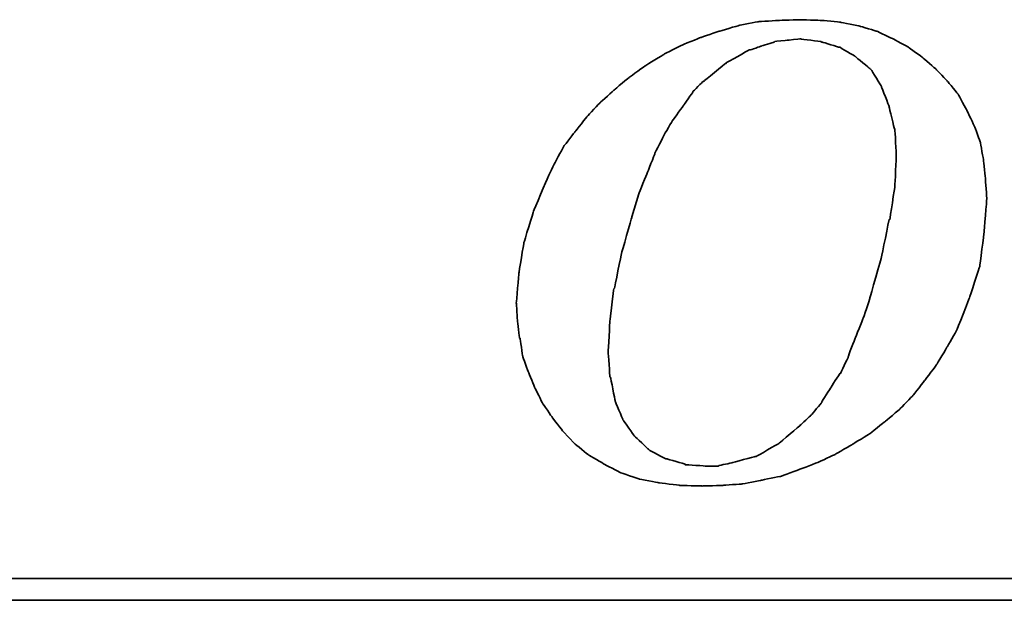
# Model space of a CAD drawing. Header units: millimetres. Extents: x 277 to 546, y -120 to -30.
# Tile 32 of 49: x 474.42 to 477.77, y -93.81 to -91.83. Entities that reach past the tile are written whole.
import ezdxf

# ---------------------------------------------------------------- set-up
doc = ezdxf.new("R2010")
doc.units = ezdxf.units.MM
doc.header["$LTSCALE"] = 0.1
doc.layers.add('DIM', color=4, linetype='CONTINUOUS')
doc.layers.add('layer 1', color=7, linetype='CONTINUOUS')

# ---------------------------------------------------------------- blocks, each defined once
blk = doc.blocks.new('TBI MOTION logo(完整正式版)')
at = {"layer": 'layer 1', "color": 22, "lineweight": 35}
for points, knots in [([(-11.34375, -6.98375), (-11.34375, -6.98375), (-10.91375, -7.43875), (-10.91375, -7.43875), (-10.91375, -7.43875), (-10.91375, -7.43875), (-10.38625, -7.87125), (-10.38625, -7.87125), (-10.38625, -7.87125), (-10.38625, -7.87125), (-9.81125, -8.20375), (-9.81125, -8.20375), (-9.81125, -8.20375), (-9.81125, -8.20375), (-9.21125, -8.51875), (-9.21125, -8.51875), (-9.21125, -8.51875), (-9.21125, -8.51875), (-8.51625, -8.75875), (-8.51625, -8.75875), (-8.51625, -8.75875), (-8.51625, -8.75875), (-7.77125, -8.90375), (-7.77125, -8.90375), (-7.77125, -8.90375), (-7.77125, -8.90375), (-6.97875, -8.99875), (-6.97875, -8.99875), (-6.97875, -8.99875), (-6.97875, -8.99875), (-6.14125, -9.02375), (-6.14125, -9.02375), (-6.14125, -9.02375), (-6.14125, -9.02375), (-5.37125, -8.99875), (-5.37125, -8.99875), (-5.37125, -8.99875), (-5.37125, -8.99875), (-4.65375, -8.94875), (-4.65375, -8.94875), (-4.65375, -8.94875), (-4.65375, -8.94875), (-3.93375, -8.80625), (-3.93375, -8.80625), (-3.93375, -8.80625), (-3.93375, -8.80625), (-3.21375, -8.66375), (-3.21375, -8.66375), (-3.21375, -8.66375), (-3.21375, -8.66375), (-2.49375, -8.39875), (-2.49375, -8.39875), (-2.49375, -8.39875), (-2.49375, -8.39875), (-1.79875, -8.13375), (-1.79875, -8.13375), (-1.79875, -8.13375), (-1.79875, -8.13375), (-1.17375, -7.84375), (-1.17375, -7.84375), (-1.17375, -7.84375), (-1.17375, -7.84375), (-0.52375, -7.46375), (-0.52375, -7.46375), (-0.52375, -7.46375), (-0.52375, -7.46375), (0.10124, -7.07875), (0.10124, -7.07875), (0.10124, -7.07875), (0.10124, -7.07875), (0.67625, -6.62375), (0.67625, -6.62375), (0.67625, -6.62375), (0.67625, -6.62375), (1.24874, -6.14375), (1.24874, -6.14375), (1.24874, -6.14375), (1.24874, -6.14375), (1.72874, -5.64125), (1.72874, -5.64125), (1.72874, -5.64125), (1.72874, -5.64125), (2.18624, -5.06375), (2.18624, -5.06375), (2.18624, -5.06375), (2.18624, -5.06375), (2.61625, -4.48874), (2.61625, -4.48874), (2.61625, -4.48874), (2.61625, -4.48874), (3.00125, -3.83874), (3.00125, -3.83874), (3.00125, -3.83874), (3.00125, -3.83874), (3.36124, -3.21374), (3.36124, -3.21374), (3.36124, -3.21374), (3.36124, -3.21374), (3.84374, -1.99125), (3.84374, -1.99125), (3.84374, -1.99125), (3.84374, -1.99125), (4.22625, -0.81875), (4.22625, -0.81875), (4.22625, -0.81875), (4.22625, -0.81875), (4.39125, 0.45624), (4.39125, 0.45624), (4.39125, 0.45624), (4.39125, 0.45624), (4.48874, 1.70124), (4.48874, 1.70124), (4.48874, 1.70124), (4.48874, 1.70124), (4.43874, 2.44625), (4.43874, 2.44625), (4.43874, 2.44625), (4.43874, 2.44625), (4.36874, 3.14125), (4.36874, 3.14125), (4.36874, 3.14125), (4.36874, 3.14125), (4.25125, 3.81125), (4.25125, 3.81125), (4.25125, 3.81125), (4.25125, 3.81125), (4.03124, 4.41125), (4.03124, 4.41125), (4.03124, 4.41125), (4.03124, 4.41125), (3.74374, 5.01125), (3.74374, 5.01125), (3.74374, 5.01125), (3.74374, 5.01125), (3.43124, 5.58875), (3.43124, 5.58875), (3.43124, 5.58875), (3.43124, 5.58875), (3.02625, 6.09125), (3.02625, 6.09125), (3.02625, 6.09125), (3.02625, 6.09125), (2.59374, 6.54875), (2.59374, 6.54875), (2.59374, 6.54875), (2.59374, 6.54875), (2.09124, 6.98125), (2.09124, 6.98125), (2.09124, 6.98125), (2.09124, 6.98125), (1.56124, 7.36625), (1.56124, 7.36625), (1.56124, 7.36625), (1.56124, 7.36625), (0.98624, 7.67625), (0.98624, 7.67625), (0.98624, 7.67625), (0.98624, 7.67625), (0.38624, 7.96375), (0.38624, 7.96375), (0.38624, 7.96375), (0.38624, 7.96375), (-0.25875, 8.15625), (-0.25875, 8.15625), (-0.25875, 8.15625), (-0.25875, 8.15625), (-0.98125, 8.30125), (-0.98125, 8.30125), (-0.98125, 8.30125), (-0.98125, 8.30125), (-1.70124, 8.37125), (-1.70124, 8.37125), (-1.70124, 8.37125), (-1.70124, 8.37125), (-2.49375, 8.39624), (-2.49375, 8.39624), (-2.49375, 8.39624), (-2.49375, 8.39624), (-3.28625, 8.37125), (-3.28625, 8.37125), (-3.28625, 8.37125), (-3.28625, 8.37125), (-4.05125, 8.32125), (-4.05125, 8.32125), (-4.05125, 8.32125), (-4.05125, 8.32125), (-4.77375, 8.18125), (-4.77375, 8.18125), (-4.77375, 8.18125), (-4.77375, 8.18125), (-5.51625, 7.96375), (-5.51625, 7.96375), (-5.51625, 7.96375), (-5.51625, 7.96375), (-6.21125, 7.72625), (-6.21125, 7.72625), (-6.21125, 7.72625), (-6.21125, 7.72625), (-6.92875, 7.43625), (-6.92875, 7.43625), (-6.92875, 7.43625), (-6.92875, 7.43625), (-7.57875, 7.10125), (-7.57875, 7.10125), (-7.57875, 7.10125), (-7.57875, 7.10125), (-8.24875, 6.69125), (-8.24875, 6.69125), (-8.24875, 6.69125), (-8.24875, 6.69125), (-8.84875, 6.26125), (-8.84875, 6.26125), (-8.84875, 6.26125), (-8.84875, 6.26125), (-9.42625, 5.78125), (-9.42625, 5.78125), (-9.42625, 5.78125), (-9.42625, 5.78125), (-9.95375, 5.30125), (-9.95375, 5.30125), (-9.95375, 5.30125), (-9.95375, 5.30125), (-10.43375, 4.79624), (-10.43375, 4.79624), (-10.43375, 4.79624), (-10.43375, 4.79624), (-10.88875, 4.22125), (-10.88875, 4.22125), (-10.88875, 4.22125), (-10.88875, 4.22125), (-11.29875, 3.69375), (-11.29875, 3.69375), (-11.29875, 3.69375), (-11.29875, 3.69375), (-11.63375, 3.09125), (-11.63375, 3.09125), (-11.63375, 3.09125), (-11.63375, 3.09125), (-11.91875, 2.49625), (-11.91875, 2.49625), (-11.91875, 2.49625), (-11.91875, 2.49625), (-12.44875, 1.24625), (-12.44875, 1.24625), (-12.44875, 1.24625), (-12.44875, 1.24625), (-12.80875, 0.06874), (-12.80875, 0.06874), (-12.80875, 0.06874), (-12.80875, 0.06874), (-12.99875, -1.07875), (-12.99875, -1.07875), (-12.99875, -1.07875), (-12.99875, -1.07875), (-13.09375, -2.18375), (-13.09375, -2.18375), (-13.09375, -2.18375), (-13.09375, -2.18375), (-13.04875, -2.85375), (-13.04875, -2.85375), (-13.04875, -2.85375), (-13.04875, -2.85375), (-12.97375, -3.50375), (-12.97375, -3.50375), (-12.97375, -3.50375), (-12.97375, -3.50375), (-12.95375, -3.50375), (-12.95375, -3.50375), (-12.95375, -3.50375), (-12.95375, -3.50375), (-12.85375, -4.17375), (-12.85375, -4.17375), (-12.85375, -4.17375), (-12.85375, -4.17375), (-12.63875, -4.77624), (-12.63875, -4.77624), (-12.63875, -4.77624), (-12.63875, -4.77624), (-12.39875, -5.35125), (-12.39875, -5.35125), (-12.39875, -5.35125), (-12.39875, -5.35125), (-12.11375, -5.92875), (-12.11375, -5.92875), (-12.11375, -5.92875), (-12.11375, -5.92875), (-11.75375, -6.45375), (-11.75375, -6.45375), (-11.75375, -6.45375), (-11.75375, -6.45375), (-11.34375, -6.98375), (-11.34375, -6.98375)], [0, 0, 0, 0, 0.01369863, 0.01369863, 0.01369863, 0.01369864, 0.02739726, 0.02739726, 0.02739726, 0.02739727, 0.04109589, 0.04109589, 0.04109589, 0.0410959, 0.05479452, 0.05479452, 0.05479452, 0.05479453, 0.06849315, 0.06849315, 0.06849315, 0.06849316, 0.08219178, 0.08219178, 0.08219178, 0.08219179, 0.09589041, 0.09589041, 0.09589041, 0.09589042, 0.10958904, 0.10958904, 0.10958904, 0.10958905, 0.12328767, 0.12328767, 0.12328767, 0.12328768, 0.1369863, 0.1369863, 0.1369863, 0.13698631, 0.15068493, 0.15068493, 0.15068493, 0.15068494, 0.16438356, 0.16438356, 0.16438356, 0.16438357, 0.17808219, 0.17808219, 0.17808219, 0.1780822, 0.19178082, 0.19178082, 0.19178082, 0.19178083, 0.20547945, 0.20547945, 0.20547945, 0.20547946, 0.21917808, 0.21917808, 0.21917808, 0.21917809, 0.23287671, 0.23287671, 0.23287671, 0.23287672, 0.24657534, 0.24657534, 0.24657534, 0.24657535, 0.26027397, 0.26027397, 0.26027397, 0.26027398, 0.2739726, 0.2739726, 0.2739726, 0.27397261, 0.28767123, 0.28767123, 0.28767123, 0.28767124, 0.30136986, 0.30136986, 0.30136986, 0.30136987, 0.31506849, 0.31506849, 0.31506849, 0.3150685, 0.32876712, 0.32876712, 0.32876712, 0.32876713, 0.34246575, 0.34246575, 0.34246575, 0.34246576, 0.35616438, 0.35616438, 0.35616438, 0.35616439, 0.36986301, 0.36986301, 0.36986301, 0.36986302, 0.38356164, 0.38356164, 0.38356164, 0.38356165, 0.39726027, 0.39726027, 0.39726027, 0.39726028, 0.4109589, 0.4109589, 0.4109589, 0.41095891, 0.42465753, 0.42465753, 0.42465753, 0.42465754, 0.43835616, 0.43835616, 0.43835616, 0.43835617, 0.45205479, 0.45205479, 0.45205479, 0.4520548, 0.46575342, 0.46575342, 0.46575342, 0.46575343, 0.47945205, 0.47945205, 0.47945205, 0.47945206, 0.49315068, 0.49315068, 0.49315068, 0.49315069, 0.50684932, 0.50684932, 0.50684932, 0.50684933, 0.52054795, 0.52054795, 0.52054795, 0.52054796, 0.53424658, 0.53424658, 0.53424658, 0.53424659, 0.54794521, 0.54794521, 0.54794521, 0.54794522, 0.56164384, 0.56164384, 0.56164384, 0.56164385, 0.57534247, 0.57534247, 0.57534247, 0.57534248, 0.5890411, 0.5890411, 0.5890411, 0.58904111, 0.60273973, 0.60273973, 0.60273973, 0.60273974, 0.61643836, 0.61643836, 0.61643836, 0.61643837, 0.63013699, 0.63013699, 0.63013699, 0.630137, 0.64383562, 0.64383562, 0.64383562, 0.64383563, 0.65753425, 0.65753425, 0.65753425, 0.65753426, 0.67123288, 0.67123288, 0.67123288, 0.67123289, 0.68493151, 0.68493151, 0.68493151, 0.68493152, 0.69863014, 0.69863014, 0.69863014, 0.69863015, 0.71232877, 0.71232877, 0.71232877, 0.71232878, 0.7260274, 0.7260274, 0.7260274, 0.72602741, 0.73972603, 0.73972603, 0.73972603, 0.73972604, 0.75342466, 0.75342466, 0.75342466, 0.75342467, 0.76712329, 0.76712329, 0.76712329, 0.7671233, 0.78082192, 0.78082192, 0.78082192, 0.78082193, 0.79452055, 0.79452055, 0.79452055, 0.79452056, 0.80821918, 0.80821918, 0.80821918, 0.80821919, 0.82191781, 0.82191781, 0.82191781, 0.82191782, 0.83561644, 0.83561644, 0.83561644, 0.83561645, 0.84931507, 0.84931507, 0.84931507, 0.84931508, 0.8630137, 0.8630137, 0.8630137, 0.86301371, 0.87671233, 0.87671233, 0.87671233, 0.87671234, 0.89041096, 0.89041096, 0.89041096, 0.89041097, 0.90410959, 0.90410959, 0.90410959, 0.9041096, 0.91780822, 0.91780822, 0.91780822, 0.91780823, 0.93150685, 0.93150685, 0.93150685, 0.93150686, 0.94520548, 0.94520548, 0.94520548, 0.94520549, 0.95890411, 0.95890411, 0.95890411, 0.95890412, 0.97260274, 0.97260274, 0.97260274, 0.97260275, 0.98630137, 0.98630137, 0.98630137, 0.98630138, 1, 1, 1, 1]), ([(-8.77875, 1.03124), (-8.77875, 1.03124), (-8.51625, 1.89625), (-8.51625, 1.89625), (-8.51625, 1.89625), (-8.51625, 1.89625), (-8.20375, 2.66375), (-8.20375, 2.66375), (-8.20375, 2.66375), (-8.20375, 2.66375), (-7.91625, 3.38125), (-7.91625, 3.38125), (-7.91625, 3.38125), (-7.91625, 3.38125), (-7.91625, 3.40624), (-7.91625, 3.40624), (-7.91625, 3.40624), (-7.91625, 3.40624), (-7.57875, 4.07624), (-7.57875, 4.07624), (-7.57875, 4.07624), (-7.57875, 4.07624), (-7.24375, 4.65125), (-7.24375, 4.65125), (-7.24375, 4.65125), (-7.24375, 4.65125), (-7.21875, 4.65125), (-7.21875, 4.65125), (-7.21875, 4.65125), (-7.21875, 4.65125), (-7.21875, 4.67624), (-7.21875, 4.67624), (-7.21875, 4.67624), (-7.21875, 4.67624), (-6.83625, 5.20375), (-6.83625, 5.20375), (-6.83625, 5.20375), (-6.83625, 5.20375), (-6.49875, 5.68625), (-6.49875, 5.68625), (-6.49875, 5.68625), (-6.49875, 5.68625), (-6.49875, 5.70625), (-6.49875, 5.70625), (-6.49875, 5.70625), (-6.49875, 5.70625), (-6.11625, 6.09125), (-6.11625, 6.09125), (-6.11625, 6.09125), (-6.11625, 6.09125), (-6.09125, 6.09125), (-6.09125, 6.09125), (-6.09125, 6.09125), (-6.09125, 6.09125), (-5.27375, 6.76625), (-5.27375, 6.76625), (-5.27375, 6.76625), (-5.27375, 6.76625), (-5.24875, 6.76625), (-5.24875, 6.76625), (-5.24875, 6.76625), (-5.24875, 6.76625), (-5.24875, 6.78625), (-5.24875, 6.78625), (-5.24875, 6.78625), (-5.24875, 6.78625), (-4.38875, 7.26624), (-4.38875, 7.26624), (-4.38875, 7.26624), (-4.38875, 7.26624), (-4.36125, 7.26624), (-4.36125, 7.26624), (-4.36125, 7.26624), (-4.36125, 7.26624), (-3.93375, 7.41125), (-3.93375, 7.41125), (-3.93375, 7.41125), (-3.93375, 7.41125), (-3.47375, 7.55625), (-3.47375, 7.55625), (-3.47375, 7.55625), (-3.47375, 7.55625), (-3.45375, 7.55625), (-3.45375, 7.55625), (-3.45375, 7.55625), (-3.45375, 7.55625), (-3.42875, 7.58124), (-3.42875, 7.58124), (-3.42875, 7.58124), (-3.42875, 7.58124), (-2.97375, 7.62625), (-2.97375, 7.62625), (-2.97375, 7.62625), (-2.97375, 7.62625), (-2.49375, 7.67625), (-2.49375, 7.67625), (-2.49375, 7.67625), (-2.49375, 7.67625), (-2.46875, 7.67625), (-2.46875, 7.67625), (-2.46875, 7.67625), (-2.46875, 7.67625), (-1.70124, 7.58124), (-1.70124, 7.58124), (-1.70124, 7.58124), (-1.70124, 7.58124), (-1.67875, 7.55625), (-1.67875, 7.55625), (-1.67875, 7.55625), (-1.67875, 7.55625), (-1.65375, 7.55625), (-1.65375, 7.55625), (-1.65375, 7.55625), (-1.65375, 7.55625), (-1.03125, 7.36625), (-1.03125, 7.36625), (-1.03125, 7.36625), (-1.03125, 7.36625), (-1.00625, 7.36625), (-1.00625, 7.36625), (-1.00625, 7.36625), (-1.00625, 7.36625), (-0.43124, 7.02624), (-0.43124, 7.02624), (-0.43124, 7.02624), (-0.43124, 7.02624), (-0.40625, 7.00624), (-0.40625, 7.00624), (-0.40625, 7.00624), (-0.40625, 7.00624), (0.12124, 6.57124), (0.12124, 6.57124), (0.12124, 6.57124), (0.12124, 6.57124), (0.14624, 6.54875), (0.14624, 6.54875), (0.14624, 6.54875), (0.14624, 6.54875), (0.17124, 6.52375), (0.17124, 6.52375), (0.17124, 6.52375), (0.17124, 6.52375), (0.55625, 5.89875), (0.55625, 5.89875), (0.55625, 5.89875), (0.55625, 5.89875), (0.55625, 5.87625), (0.55625, 5.87625), (0.55625, 5.87625), (0.55625, 5.87625), (0.84124, 5.15625), (0.84124, 5.15625), (0.84124, 5.15625), (0.84124, 5.15625), (0.84124, 5.13125), (0.84124, 5.13125), (0.84124, 5.13125), (0.84124, 5.13125), (1.03624, 4.31875), (1.03624, 4.31875), (1.03624, 4.31875), (1.03624, 4.31875), (1.05624, 4.31875), (1.05624, 4.31875), (1.05624, 4.31875), (1.05624, 4.31875), (1.05624, 4.29125), (1.05624, 4.29125), (1.05624, 4.29125), (1.05624, 4.29125), (1.10625, 3.33125), (1.10625, 3.33125), (1.10625, 3.33125), (1.10625, 3.33125), (1.10625, 3.30875), (1.10625, 3.30875), (1.10625, 3.30875), (1.10625, 3.30875), (1.05624, 2.20624), (1.05624, 2.20624), (1.05624, 2.20624), (1.05624, 2.20624), (1.05624, 2.18124), (1.05624, 2.18124), (1.05624, 2.18124), (1.05624, 2.18124), (0.86624, 0.93624), (0.86624, 0.93624), (0.86624, 0.93624), (0.86624, 0.93624), (0.84124, 0.93624), (0.84124, 0.93624), (0.84124, 0.93624), (0.84124, 0.93624), (0.55625, -0.45874), (0.55625, -0.45874), (0.55625, -0.45874), (0.55625, -0.45874), (0.12124, -1.99125), (0.12124, -1.99125), (0.12124, -1.99125), (0.12124, -1.99125), (0.12124, -2.01874), (0.12124, -2.01874), (0.12124, -2.01874), (0.12124, -2.01874), (-0.13874, -2.78375), (-0.13874, -2.78375), (-0.13874, -2.78375), (-0.13874, -2.78375), (-0.43124, -3.50375), (-0.43124, -3.50375), (-0.43124, -3.50375), (-0.43124, -3.50375), (-0.69375, -4.19875), (-0.69375, -4.19875), (-0.69375, -4.19875), (-0.69375, -4.19875), (-0.69375, -4.22375), (-0.69375, -4.22375), (-0.69375, -4.22375), (-0.69375, -4.22375), (-0.98125, -4.82374), (-0.98125, -4.82374), (-0.98125, -4.82374), (-0.98125, -4.82374), (-1.00625, -4.82374), (-1.00625, -4.82374), (-1.00625, -4.82374), (-1.00625, -4.82374), (-1.33875, -5.35125), (-1.33875, -5.35125), (-1.33875, -5.35125), (-1.33875, -5.35125), (-1.67875, -5.87875), (-1.67875, -5.87875), (-1.67875, -5.87875), (-1.67875, -5.87875), (-1.67875, -5.90375), (-1.67875, -5.90375), (-1.67875, -5.90375), (-1.67875, -5.90375), (-2.05875, -6.35875), (-2.05875, -6.35875), (-2.05875, -6.35875), (-2.05875, -6.35875), (-2.08375, -6.38375), (-2.08375, -6.38375), (-2.08375, -6.38375), (-2.08375, -6.38375), (-2.46875, -6.74375), (-2.46875, -6.74375), (-2.46875, -6.74375), (-2.46875, -6.74375), (-3.25875, -7.41625), (-3.25875, -7.41625), (-3.25875, -7.41625), (-3.25875, -7.41625), (-3.28625, -7.43875), (-3.28625, -7.43875), (-3.28625, -7.43875), (-3.28625, -7.43875), (-4.12375, -7.91875), (-4.12375, -7.91875), (-4.12375, -7.91875), (-4.12375, -7.91875), (-4.14875, -7.91875), (-4.14875, -7.91875), (-4.14875, -7.91875), (-4.14875, -7.91875), (-4.17125, -7.91875), (-4.17125, -7.91875), (-4.17125, -7.91875), (-4.17125, -7.91875), (-5.03375, -8.15875), (-5.03375, -8.15875), (-5.03375, -8.15875), (-5.03375, -8.15875), (-5.51625, -8.25625), (-5.51625, -8.25625), (-5.51625, -8.25625), (-5.51625, -8.25625), (-5.54125, -8.27875), (-5.54125, -8.27875), (-5.54125, -8.27875), (-5.54125, -8.27875), (-5.56375, -8.27875), (-5.56375, -8.27875), (-5.56375, -8.27875), (-5.56375, -8.27875), (-5.99625, -8.27875), (-5.99625, -8.27875), (-5.99625, -8.27875), (-5.99625, -8.27875), (-6.76375, -8.23125), (-6.76375, -8.23125), (-6.76375, -8.23125), (-6.76375, -8.23125), (-6.78875, -8.23125), (-6.78875, -8.23125), (-6.78875, -8.23125), (-6.78875, -8.23125), (-6.78875, -8.20375), (-6.78875, -8.20375), (-6.78875, -8.20375), (-6.78875, -8.20375), (-7.45875, -8.01375), (-7.45875, -8.01375), (-7.45875, -8.01375), (-7.45875, -8.01375), (-7.48375, -8.01375), (-7.48375, -8.01375), (-7.48375, -8.01375), (-7.48375, -8.01375), (-7.50875, -8.01375), (-7.50875, -8.01375), (-7.50875, -8.01375), (-7.50875, -8.01375), (-8.13125, -7.67875), (-8.13125, -7.67875), (-8.13125, -7.67875), (-8.13125, -7.67875), (-8.15625, -7.65375), (-8.15625, -7.65375), (-8.15625, -7.65375), (-8.15625, -7.65375), (-8.65875, -7.17375), (-8.65875, -7.17375), (-8.65875, -7.17375), (-8.65875, -7.17375), (-8.68375, -7.14875), (-8.68375, -7.14875), (-8.68375, -7.14875), (-8.68375, -7.14875), (-9.08875, -6.57375), (-9.08875, -6.57375), (-9.08875, -6.57375), (-9.08875, -6.57375), (-9.11375, -6.54875), (-9.11375, -6.54875), (-9.11375, -6.54875), (-9.11375, -6.54875), (-9.11375, -6.52875), (-9.11375, -6.52875), (-9.11375, -6.52875), (-9.11375, -6.52875), (-9.40375, -5.85375), (-9.40375, -5.85375), (-9.40375, -5.85375), (-9.40375, -5.85375), (-9.40375, -5.82875), (-9.40375, -5.82875), (-9.40375, -5.82875), (-9.40375, -5.82875), (-9.56875, -4.96875), (-9.56875, -4.96875), (-9.56875, -4.96875), (-9.56875, -4.96875), (-9.59375, -4.94375), (-9.59375, -4.94375), (-9.59375, -4.94375), (-9.59375, -4.94375), (-9.66375, -4.03375), (-9.66375, -4.03375), (-9.66375, -4.03375), (-9.66375, -4.03375), (-9.66375, -4.00875), (-9.66375, -4.00875), (-9.66375, -4.00875), (-9.66375, -4.00875), (-9.59375, -2.85375), (-9.59375, -2.85375), (-9.59375, -2.85375), (-9.59375, -2.85375), (-9.45125, -1.65875), (-9.45125, -1.65875), (-9.45125, -1.65875), (-9.45125, -1.65875), (-9.42625, -1.63375), (-9.42625, -1.63375), (-9.42625, -1.63375), (-9.42625, -1.63375), (-9.16125, -0.33875), (-9.16125, -0.33875), (-9.16125, -0.33875), (-9.16125, -0.33875), (-8.77875, 1.00624), (-8.77875, 1.00624), (-8.77875, 1.00624), (-8.77875, 1.00624), (-8.77875, 1.03124), (-8.77875, 1.03124)], [0, 0, 0, 0, 0.01020408, 0.01020408, 0.01020408, 0.01020409, 0.02040816, 0.02040816, 0.02040816, 0.02040817, 0.03061224, 0.03061224, 0.03061224, 0.03061225, 0.04081633, 0.04081633, 0.04081633, 0.04081634, 0.05102041, 0.05102041, 0.05102041, 0.05102042, 0.06122449, 0.06122449, 0.06122449, 0.0612245, 0.07142857, 0.07142857, 0.07142857, 0.07142858, 0.08163265, 0.08163265, 0.08163265, 0.08163266, 0.09183673, 0.09183673, 0.09183673, 0.09183674, 0.10204082, 0.10204082, 0.10204082, 0.10204083, 0.1122449, 0.1122449, 0.1122449, 0.11224491, 0.12244898, 0.12244898, 0.12244898, 0.12244899, 0.13265306, 0.13265306, 0.13265306, 0.13265307, 0.14285714, 0.14285714, 0.14285714, 0.14285715, 0.15306122, 0.15306122, 0.15306122, 0.15306123, 0.16326531, 0.16326531, 0.16326531, 0.16326532, 0.17346939, 0.17346939, 0.17346939, 0.1734694, 0.18367347, 0.18367347, 0.18367347, 0.18367348, 0.19387755, 0.19387755, 0.19387755, 0.19387756, 0.20408163, 0.20408163, 0.20408163, 0.20408164, 0.21428571, 0.21428571, 0.21428571, 0.21428572, 0.2244898, 0.2244898, 0.2244898, 0.22448981, 0.23469388, 0.23469388, 0.23469388, 0.23469389, 0.24489796, 0.24489796, 0.24489796, 0.24489797, 0.25510204, 0.25510204, 0.25510204, 0.25510205, 0.26530612, 0.26530612, 0.26530612, 0.26530613, 0.2755102, 0.2755102, 0.2755102, 0.27551021, 0.28571429, 0.28571429, 0.28571429, 0.2857143, 0.29591837, 0.29591837, 0.29591837, 0.29591838, 0.30612245, 0.30612245, 0.30612245, 0.30612246, 0.31632653, 0.31632653, 0.31632653, 0.31632654, 0.32653061, 0.32653061, 0.32653061, 0.32653062, 0.33673469, 0.33673469, 0.33673469, 0.3367347, 0.34693878, 0.34693878, 0.34693878, 0.34693879, 0.35714286, 0.35714286, 0.35714286, 0.35714287, 0.36734694, 0.36734694, 0.36734694, 0.36734695, 0.37755102, 0.37755102, 0.37755102, 0.37755103, 0.3877551, 0.3877551, 0.3877551, 0.38775511, 0.39795918, 0.39795918, 0.39795918, 0.39795919, 0.40816327, 0.40816327, 0.40816327, 0.40816328, 0.41836735, 0.41836735, 0.41836735, 0.41836736, 0.42857143, 0.42857143, 0.42857143, 0.42857144, 0.43877551, 0.43877551, 0.43877551, 0.43877552, 0.44897959, 0.44897959, 0.44897959, 0.4489796, 0.45918367, 0.45918367, 0.45918367, 0.45918368, 0.46938776, 0.46938776, 0.46938776, 0.46938777, 0.47959184, 0.47959184, 0.47959184, 0.47959185, 0.48979592, 0.48979592, 0.48979592, 0.48979593, 0.5, 0.5, 0.5, 0.50000001, 0.51020408, 0.51020408, 0.51020408, 0.51020409, 0.52040816, 0.52040816, 0.52040816, 0.52040817, 0.53061224, 0.53061224, 0.53061224, 0.53061225, 0.54081633, 0.54081633, 0.54081633, 0.54081634, 0.55102041, 0.55102041, 0.55102041, 0.55102042, 0.56122449, 0.56122449, 0.56122449, 0.5612245, 0.57142857, 0.57142857, 0.57142857, 0.57142858, 0.58163265, 0.58163265, 0.58163265, 0.58163266, 0.59183673, 0.59183673, 0.59183673, 0.59183674, 0.60204082, 0.60204082, 0.60204082, 0.60204083, 0.6122449, 0.6122449, 0.6122449, 0.61224491, 0.62244898, 0.62244898, 0.62244898, 0.62244899, 0.63265306, 0.63265306, 0.63265306, 0.63265307, 0.64285714, 0.64285714, 0.64285714, 0.64285715, 0.65306122, 0.65306122, 0.65306122, 0.65306123, 0.66326531, 0.66326531, 0.66326531, 0.66326532, 0.67346939, 0.67346939, 0.67346939, 0.6734694, 0.68367347, 0.68367347, 0.68367347, 0.68367348, 0.69387755, 0.69387755, 0.69387755, 0.69387756, 0.70408163, 0.70408163, 0.70408163, 0.70408164, 0.71428571, 0.71428571, 0.71428571, 0.71428572, 0.7244898, 0.7244898, 0.7244898, 0.72448981, 0.73469388, 0.73469388, 0.73469388, 0.73469389, 0.74489796, 0.74489796, 0.74489796, 0.74489797, 0.75510204, 0.75510204, 0.75510204, 0.75510205, 0.76530612, 0.76530612, 0.76530612, 0.76530613, 0.7755102, 0.7755102, 0.7755102, 0.77551021, 0.78571429, 0.78571429, 0.78571429, 0.7857143, 0.79591837, 0.79591837, 0.79591837, 0.79591838, 0.80612245, 0.80612245, 0.80612245, 0.80612246, 0.81632653, 0.81632653, 0.81632653, 0.81632654, 0.82653061, 0.82653061, 0.82653061, 0.82653062, 0.83673469, 0.83673469, 0.83673469, 0.8367347, 0.84693878, 0.84693878, 0.84693878, 0.84693879, 0.85714286, 0.85714286, 0.85714286, 0.85714287, 0.86734694, 0.86734694, 0.86734694, 0.86734695, 0.87755102, 0.87755102, 0.87755102, 0.87755103, 0.8877551, 0.8877551, 0.8877551, 0.88775511, 0.89795918, 0.89795918, 0.89795918, 0.89795919, 0.90816327, 0.90816327, 0.90816327, 0.90816328, 0.91836735, 0.91836735, 0.91836735, 0.91836736, 0.92857143, 0.92857143, 0.92857143, 0.92857144, 0.93877551, 0.93877551, 0.93877551, 0.93877552, 0.94897959, 0.94897959, 0.94897959, 0.9489796, 0.95918367, 0.95918367, 0.95918367, 0.95918368, 0.96938776, 0.96938776, 0.96938776, 0.96938777, 0.97959184, 0.97959184, 0.97959184, 0.97959185, 0.98979592, 0.98979592, 0.98979592, 0.98979593, 1, 1, 1, 1]), ([(75.90875, -9.47875), (75.90875, -9.47875), (75.90875, -12.28625), (75.90875, -12.28625), (75.90875, -12.28625), (75.90875, -12.28625), (75.90875, -12.47875), (75.90875, -12.47875), (75.90875, -12.47875), (75.90875, -12.47875), (75.71625, -12.47875), (75.71625, -12.47875), (75.71625, -12.47875), (75.71625, -12.47875), (-88.32875, -12.47875), (-88.32875, -12.47875), (-88.32875, -12.47875), (-88.32875, -12.47875), (-88.32875, -13.29375), (-88.32875, -13.29375), (-88.32875, -13.29375), (-88.32875, -13.29375), (82.89125, -13.29375), (82.89125, -13.29375), (82.89125, -13.29375), (82.89125, -13.29375), (75.90875, -9.47875), (75.90875, -9.47875)], [0, 0, 0, 0, 0.14285714, 0.14285714, 0.14285714, 0.14285715, 0.28571429, 0.28571429, 0.28571429, 0.2857143, 0.42857143, 0.42857143, 0.42857143, 0.42857144, 0.57142857, 0.57142857, 0.57142857, 0.57142858, 0.71428571, 0.71428571, 0.71428571, 0.71428572, 0.85714286, 0.85714286, 0.85714286, 0.85714287, 1, 1, 1, 1])]:
    blk.add_open_spline(points, degree=3, knots=knots, dxfattribs=at)

msp = doc.modelspace()

# ---------------------------------------------------------------- block references
at = {"layer": 'DIM', "color": 0, "xscale": 0.0912171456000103, "yscale": 0.0912171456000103, "zscale": 0.0912171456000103}
msp.add_blockref('TBI MOTION logo(完整正式版)', (477.3042, -92.5949), dxfattribs=at)

doc.saveas('drawing.dxf')
